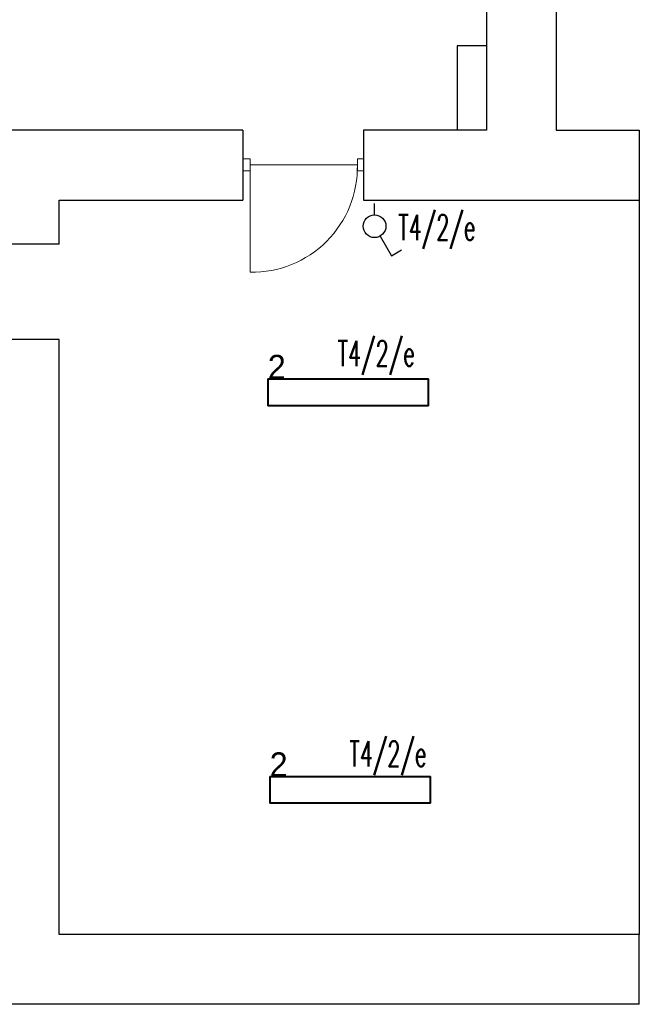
# Model space of a CAD drawing. Header units: millimetres. Extents: x 2260 to 32334, y -33324 to 11762.
# Tile 68 of 79: x 15690 to 16153, y 6196 to 6930. Entities that reach past the tile are written whole.
import ezdxf
from ezdxf.enums import TextEntityAlignment as Align

# ---------------------------------------------------------------- set-up
doc = ezdxf.new("R2010")
doc.units = ezdxf.units.MM
for name, color, linetype in [('DLX_BLD1_LUM', 142, 'Continuous'), ('DLX_BLD1_LUMKEY_IDX', 142, 'Continuous'), ('EL_OS_Adres_Opraw', 7, 'Continuous'), ('EL_OSPRZĘT OŚW.', 142, 'Continuous')]:
    doc.layers.add(name, color=color, linetype=linetype)
doc.layers.add('stolarka', color=3, linetype='Continuous', lineweight=9)
doc.layers.add('ściany nośne', color=1, linetype='Continuous', lineweight=25)
doc.styles.add('ADESK1', font='romans', dxfattribs={"oblique": 15})
doc.styles.add('TableTextStyle', font='txt')

msp = doc.modelspace()

# ---------------------------------------------------------------- linework, layer by layer
at = {"layer": 'DLX_BLD1_LUM'}
for points in [[(15875.692, 6642.321, 0), (15875.692, 6662.321, 0)], [(15875.692, 6662.321, 0), (15875.692, 6662.321, 0)], [(15875.692, 6662.321, 0), (15875.692, 6642.321, 0)], [(15875.692, 6662.321, 0), (15995.692, 6662.321, 0)], [(15995.692, 6662.321, 0), (15875.692, 6662.321, 0)], [(15875.692, 6662.321, 0), (15875.692, 6662.321, 0)], [(15995.692, 6662.321, 0), (15875.692, 6662.321, 0)], [(15875.692, 6662.321, 0), (15875.692, 6642.321, 0)], [(15875.692, 6642.321, 0), (15875.692, 6662.321, 0)], [(15875.692, 6662.321, 0), (15995.692, 6662.321, 0)], [(15995.443, 6662.071, 0), (15875.942, 6662.071, 0)], [(15875.942, 6662.071, 0), (15875.942, 6642.571, 0)], [(15875.942, 6662.071, 0), (15995.443, 6662.071, 0)], [(15875.942, 6642.571, 0), (15875.942, 6662.071, 0)], [(15995.443, 6642.571, 0), (15995.443, 6662.071, 0)], [(15995.443, 6662.071, 0), (15995.443, 6642.571, 0)], [(15995.692, 6662.321, 0), (15995.692, 6662.321, 0)], [(15995.692, 6662.321, 0), (15995.692, 6642.321, 0)], [(15995.692, 6642.321, 0), (15995.692, 6662.321, 0)], [(15995.692, 6662.321, 0), (15995.692, 6662.321, 0)], [(15995.692, 6642.321, 0), (15995.692, 6662.321, 0)], [(15995.692, 6662.321, 0), (15995.692, 6642.321, 0)], [(15995.692, 6642.321, 0), (15875.692, 6642.321, 0)], [(15875.692, 6642.321, 0), (15875.692, 6642.321, 0)], [(15875.692, 6642.321, 0), (15995.692, 6642.321, 0)], [(15875.692, 6642.321, 0), (15875.692, 6642.321, 0)], [(15875.692, 6642.321, 0), (15995.692, 6642.321, 0)], [(15995.692, 6642.321, 0), (15875.692, 6642.321, 0)], [(15875.942, 6642.571, 0), (15995.443, 6642.571, 0)], [(15995.443, 6642.571, 0), (15875.942, 6642.571, 0)], [(15995.692, 6642.321, 0), (15995.692, 6642.321, 0)], [(15995.692, 6642.321, 0), (15995.692, 6642.321, 0)], [(15877.078, 6345.797, 0), (15877.078, 6365.797, 0)], [(15877.078, 6365.797, 0), (15877.078, 6365.797, 0)], [(15877.078, 6365.797, 0), (15877.078, 6345.797, 0)], [(15877.078, 6365.797, 0), (15997.078, 6365.797, 0)], [(15997.078, 6365.797, 0), (15877.078, 6365.797, 0)], [(15877.078, 6365.797, 0), (15877.078, 6365.797, 0)], [(15997.078, 6365.797, 0), (15877.078, 6365.797, 0)], [(15877.078, 6365.797, 0), (15877.078, 6345.797, 0)], [(15877.078, 6345.797, 0), (15877.078, 6365.797, 0)], [(15877.078, 6365.797, 0), (15997.078, 6365.797, 0)], [(15996.828, 6365.547, 0), (15877.327, 6365.547, 0)], [(15877.327, 6365.547, 0), (15877.327, 6346.047, 0)], [(15877.327, 6365.547, 0), (15996.828, 6365.547, 0)], [(15877.327, 6346.047, 0), (15877.327, 6365.547, 0)], [(15996.828, 6346.047, 0), (15996.828, 6365.547, 0)], [(15996.828, 6365.547, 0), (15996.828, 6346.047, 0)], [(15997.078, 6365.797, 0), (15997.078, 6365.797, 0)], [(15997.078, 6365.797, 0), (15997.078, 6345.797, 0)], [(15997.078, 6345.797, 0), (15997.078, 6365.797, 0)], [(15997.078, 6365.797, 0), (15997.078, 6365.797, 0)], [(15997.078, 6345.797, 0), (15997.078, 6365.797, 0)], [(15997.078, 6365.797, 0), (15997.078, 6345.797, 0)], [(15997.078, 6345.797, 0), (15877.078, 6345.797, 0)], [(15877.078, 6345.797, 0), (15877.078, 6345.797, 0)], [(15877.078, 6345.797, 0), (15997.078, 6345.797, 0)], [(15877.078, 6345.797, 0), (15877.078, 6345.797, 0)], [(15877.078, 6345.797, 0), (15997.078, 6345.797, 0)], [(15997.078, 6345.797, 0), (15877.078, 6345.797, 0)], [(15877.327, 6346.047, 0), (15996.828, 6346.047, 0)], [(15996.828, 6346.047, 0), (15877.327, 6346.047, 0)], [(15997.078, 6345.797, 0), (15997.078, 6345.797, 0)], [(15997.078, 6345.797, 0), (15997.078, 6345.797, 0)]]:
    msp.add_polyline3d(points, dxfattribs=at)
at = {"layer": 'EL_OSPRZĘT OŚW.'}
for p, q in [((15955.345, 6784.816), (15955.345, 6793.316)), ((15959.595, 6768.955), (15968.095, 6754.232)), ((15968.095, 6754.232), (15975.579, 6758.553))]:
    msp.add_line(p, q, dxfattribs=at)
msp.add_circle((15955.345, 6776.316), 8.5, dxfattribs=at)
at = {"layer": 'stolarka', "color": 0}
for p, q in [((15862.526, 6826.509), (15857.026, 6826.509)), ((15862.526, 6817.509), (15862.526, 6826.509)), ((15942.526, 6826.509), (15947.026, 6826.509)), ((15942.526, 6817.509), (15942.526, 6826.509)), ((15862.526, 6817.509), (15857.026, 6817.509)), ((15862.526, 6822.009), (15942.526, 6822.009)), ((15862.526, 6822.009), (15862.526, 6742.009)), ((15942.526, 6817.509), (15947.026, 6817.509))]:
    msp.add_line(p, q, dxfattribs=at)
msp.add_lwpolyline([(15862.526, 6742.009, 0.4257353), (15942.526, 6822.009)], format="xyb", dxfattribs=at)
at = {"layer": 'ściany nośne', "color": 0}
for p, q in [((16091.026, 7469.842), (16091.026, 6847.842)), ((16039.026, 7417.842), (16039.026, 6847.842)), ((16039.026, 6910.842), (16017.026, 6910.842)), ((16017.026, 6910.842), (16017.026, 6847.842)), ((15857.026, 6847.842), (15350.026, 6847.842)), ((15857.026, 6847.842), (15857.026, 6795.842)), ((16039.026, 6847.842), (15947.026, 6847.842)), ((15947.026, 6847.842), (15947.026, 6795.842)), ((16091.026, 6847.842), (16153.026, 6847.842)), ((16153.026, 6847.842), (16153.026, 6795.842)), ((15720.026, 6762.842), (15720.026, 6795.842)), ((15720.026, 6795.842), (15857.026, 6795.842)), ((15947.026, 6795.842), (16153.026, 6795.842)), ((16039.026, 6795.842), (16101.026, 6795.842)), ((16153.026, 6795.842), (16153.026, 6247.842)), ((15720.026, 6762.842), (15643.026, 6762.842)), ((15720.026, 6691.842), (15643.026, 6691.842)), ((15720.026, 6247.842), (15720.026, 6691.842)), ((16101.026, 6247.842), (15720.026, 6247.842)), ((16153.026, 6247.842), (15782.026, 6247.842)), ((16153.026, 6195.842), (16153.026, 6247.842)), ((16153.026, 6195.842), (14161.029, 6195.842))]:
    msp.add_line(p, q, dxfattribs=at)

# ---------------------------------------------------------------- texts
at = {"layer": 'DLX_BLD1_LUMKEY_IDX', "style": 'TableTextStyle'}
for p in [(15875.692, 6662.321), (15877.077, 6365.797)]:
    msp.add_text('2', height=18, dxfattribs=at).set_placement(p)
at = {"layer": 'EL_OS_Adres_Opraw', "style": 'ADESK1', "width": 0.6}
for p in [(16001.913, 6784.82, 1.103), (15956.642, 6690.862, 1.103), (15965.385, 6392.155, 1.103)]:
    msp.add_text('T4/2/e', height=19, rotation=359.999997, dxfattribs=at).set_placement(p, align=Align.TOP_CENTER)

doc.saveas('drawing.dxf')
